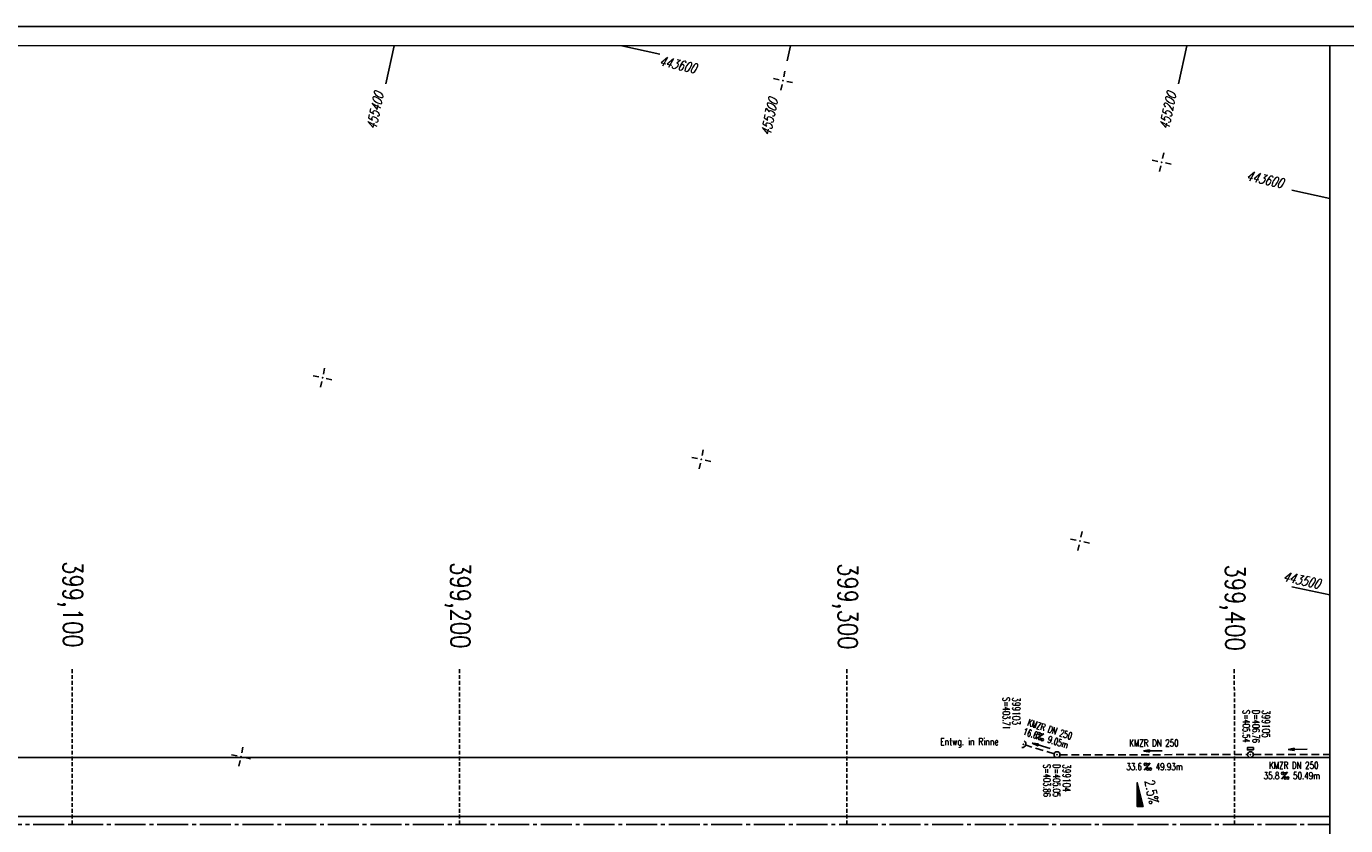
# Model space of a CAD drawing. Extents: x 0 to 1135, y 0 to 420.
# Tile 6 of 31: x 614 to 954, y 214 to 420. Entities that reach past the tile are written whole.
import ezdxf
from ezdxf.enums import TextEntityAlignment as Align

# ---------------------------------------------------------------- set-up
doc = ezdxf.new("R2010")
doc.units = 0
doc.header["$LTSCALE"] = 2
doc.header["$MEASUREMENT"] = 0
for name, pattern in [('ACHSE', [5.5, 4, -0.5, 0.5, -0.5]), ('AUSGEZOGEN', [0]), ('GESTRICH-X2', [1.5, 1, -0.5]), ('GESTRICHELT', [0.75, 0.5, -0.25])]:
    doc.linetypes.add(name, pattern=pattern)
doc.layers.get('0').update_dxf_attribs({"linetype": 'AUSGEZOGEN'})
for name, color, linetype in [('ACHSETOP', 250, 'ACHSE'), ('FBR', 8, 'CONTINUOUS'), ('GEF', 1, 'AUSGEZOGEN'), ('HEKTOM', 250, 'GESTRICHELT'), ('KANAL', 7, 'GESTRICH-X2'), ('NETZ', 250, 'CONTINUOUS'), ('PFEIL', 7, 'CONTINUOUS'), ('RAHMEN', 250, 'AUSGEZOGEN'), ('SCHACHTNR', 6, 'CONTINUOUS'), ('SCHRIFT', 7, 'CONTINUOUS'), ('SCHSYMBOL', 7, 'CONTINUOUS'), ('TEXTO', 4, 'CONTINUOUS'), ('TEXTU', 4, 'CONTINUOUS')]:
    doc.layers.add(name, color=color, linetype=linetype)
doc.styles.add('ROMANS', font='romans.shx', dxfattribs={"width": 0.8})

# ---------------------------------------------------------------- blocks, each defined once
blk = doc.blocks.new('IKR')
at = {"color": 0}
for p, q in [((-2.5, 0), (-1, 0)), ((0, 1), (0, 2.5)), ((1, 0), (2.5, 0)), ((0, -2.5), (0, -1))]:
    blk.add_line(p, q, dxfattribs=at)
blk.add_circle((0, 0), 0.05, dxfattribs=at)
blk.add_point((0, 0), dxfattribs=at)
blk = doc.blocks.new('40')
at = {"color": 0}
blk.add_arc((0.02, 0.31), 0.91, 192.5363, 347.4637, dxfattribs=at)
blk.add_point((0, 0), dxfattribs=at)
blk = doc.blocks.new('PROM')
blk.add_line((1.57, 1.82), (0.02, 0.02))
for centre, radius in [((0.32, 1.51), 0.317), ((0.94, 0.29), 0.283), ((1.64, 0.29), 0.283)]:
    blk.add_circle(centre, radius)
blk.add_arc((0.99, 2.68), 1.03, 239.1414, 303.3549)
blk = doc.blocks.new('PFEIL2')
at = {"color": 0}
for p, q in [((0.88, 0), (-2.4, -0.01)), ((0.88, -0.27), (0.88, 0.28)), ((0.88, 0.28), (2.43, 0.01)), ((0.91, 0.27), (0.88, 0.26)), ((0.97, 0.26), (0.88, 0.25)), ((1.02, 0.25), (0.88, 0.23)), ((1.07, 0.24), (0.88, 0.21)), ((1.13, 0.23), (0.88, 0.19)), ((1.18, 0.22), (0.88, 0.17)), ((1.24, 0.21), (0.88, 0.15)), ((1.29, 0.21), (0.88, 0.14)), ((1.34, 0.2), (0.88, 0.12)), ((1.4, 0.19), (0.88, 0.1)), ((1.45, 0.18), (0.88, 0.08)), ((1.51, 0.17), (0.88, 0.06)), ((1.56, 0.16), (0.88, 0.04)), ((1.61, 0.15), (0.88, 0.02)), ((1.67, 0.14), (0.88, 0.01)), ((1.72, 0.13), (0.88, -0.01)), ((1.78, 0.12), (0.88, -0.03)), ((1.83, 0.11), (0.88, -0.05)), ((1.88, 0.1), (0.88, -0.07)), ((1.94, 0.09), (0.88, -0.09)), ((2.05, 0.08), (0.88, -0.12)), ((1.99, 0.08), (0.88, -0.11)), ((2.1, 0.07), (0.88, -0.14)), ((2.15, 0.06), (0.88, -0.16)), ((2.21, 0.05), (0.88, -0.18)), ((2.26, 0.04), (0.88, -0.2)), ((2.32, 0.03), (0.88, -0.22)), ((2.37, 0.02), (0.88, -0.23)), ((2.42, 0.01), (0.88, -0.25)), ((2.43, 0.01), (0.88, -0.27))]:
    blk.add_line(p, q, dxfattribs=at)
blk = doc.blocks.new('GST')
at = {"color": 0}
blk.add_circle((0, 0), 0.75, dxfattribs=at)
blk.add_point((0, 0), dxfattribs=at)
blk = doc.blocks.new('10')
blk.add_blockref('GST', (0, 0))
blk = doc.blocks.new('13')
blk.add_lwpolyline([(0.76, 1.22), (-0.75, 1.22), (-0.75, 1.8), (0.76, 1.8)], close=True)
at = {"rotation": 180}
blk.add_blockref('GST', (0, 0), dxfattribs=at)
blk = doc.blocks.new('*X16')
at = {"color": 0}
for p, q in [((725.83, 193.84), (727.44, 195.45)), ((725.83, 193.85), (727.43, 195.45)), ((725.83, 193.86), (727.42, 195.45)), ((725.83, 193.87), (727.41, 195.45)), ((725.83, 193.88), (727.4, 195.45)), ((725.83, 193.89), (727.39, 195.45)), ((725.83, 193.9), (727.38, 195.45)), ((725.83, 193.91), (727.37, 195.45)), ((725.83, 193.91), (727.37, 195.45)), ((725.83, 193.92), (727.36, 195.45)), ((725.83, 193.93), (727.35, 195.45)), ((725.83, 193.94), (727.34, 195.45)), ((725.83, 193.95), (727.33, 195.45)), ((725.83, 193.96), (727.32, 195.45)), ((725.83, 193.97), (727.31, 195.45)), ((725.83, 193.98), (727.3, 195.45)), ((725.83, 193.99), (727.29, 195.45)), ((725.83, 193.99), (727.29, 195.45)), ((725.83, 194), (727.28, 195.45)), ((725.83, 194.01), (727.27, 195.45)), ((725.83, 194.02), (727.26, 195.45)), ((725.83, 194.03), (727.25, 195.45)), ((725.83, 194.04), (727.24, 195.45)), ((725.83, 194.05), (727.23, 195.45)), ((725.83, 194.06), (727.22, 195.45)), ((725.83, 194.06), (727.21, 195.45)), ((725.83, 194.07), (727.21, 195.45)), ((725.83, 194.08), (727.2, 195.45)), ((725.83, 194.09), (727.19, 195.45)), ((725.83, 194.1), (727.18, 195.45)), ((725.83, 194.11), (727.17, 195.45)), ((725.83, 194.12), (727.16, 195.45)), ((725.83, 194.13), (727.15, 195.45)), ((725.83, 194.14), (727.14, 195.45)), ((725.83, 194.14), (727.14, 195.45)), ((725.83, 194.15), (727.13, 195.45)), ((725.83, 194.16), (727.12, 195.45)), ((725.83, 194.17), (727.11, 195.45)), ((725.83, 194.18), (727.1, 195.45)), ((725.83, 194.19), (727.09, 195.45)), ((725.83, 194.2), (727.08, 195.45)), ((725.83, 194.21), (727.07, 195.45)), ((725.83, 194.21), (727.06, 195.45)), ((725.83, 194.22), (727.06, 195.45)), ((725.83, 194.23), (727.05, 195.45)), ((725.83, 194.24), (727.04, 195.45)), ((725.83, 194.25), (727.03, 195.45)), ((725.83, 194.26), (727.02, 195.45)), ((725.83, 194.27), (727.01, 195.45)), ((725.83, 194.28), (727, 195.45)), ((725.83, 194.29), (726.99, 195.45)), ((725.83, 194.29), (726.99, 195.45)), ((725.83, 194.3), (726.98, 195.45)), ((725.83, 194.31), (726.97, 195.45)), ((725.83, 194.32), (726.96, 195.45)), ((725.83, 194.33), (726.95, 195.45)), ((725.83, 194.34), (726.94, 195.45)), ((725.83, 194.35), (726.93, 195.45)), ((725.83, 194.36), (726.92, 195.45)), ((725.83, 194.37), (726.91, 195.45)), ((725.83, 194.37), (726.91, 195.45)), ((725.83, 194.38), (726.9, 195.45)), ((725.83, 194.39), (726.89, 195.45)), ((725.83, 194.4), (726.88, 195.45)), ((725.83, 194.41), (726.87, 195.45)), ((725.83, 194.42), (726.86, 195.45)), ((725.83, 194.43), (726.85, 195.45)), ((725.83, 194.44), (726.84, 195.45)), ((725.83, 194.44), (726.83, 195.45)), ((725.83, 194.45), (726.83, 195.45)), ((725.83, 194.46), (726.82, 195.45)), ((725.83, 194.47), (726.81, 195.45)), ((725.83, 194.48), (726.8, 195.45)), ((725.83, 194.49), (726.79, 195.45)), ((725.83, 194.5), (726.78, 195.45)), ((725.83, 194.51), (726.77, 195.45)), ((725.83, 194.52), (726.76, 195.45)), ((725.83, 194.52), (726.76, 195.45)), ((725.83, 194.53), (726.75, 195.45)), ((725.83, 194.54), (726.74, 195.45)), ((725.83, 194.55), (726.73, 195.45)), ((725.83, 194.56), (726.72, 195.45)), ((725.83, 194.57), (726.71, 195.45)), ((725.83, 194.58), (726.7, 195.45)), ((725.83, 194.59), (726.69, 195.45)), ((725.83, 194.59), (726.68, 195.45)), ((725.83, 194.6), (726.68, 195.45)), ((725.83, 194.61), (726.67, 195.45)), ((725.83, 194.62), (726.66, 195.45)), ((725.83, 194.63), (726.65, 195.45)), ((725.83, 194.64), (726.64, 195.45)), ((725.83, 194.65), (726.63, 195.45)), ((725.83, 194.66), (726.62, 195.45)), ((725.83, 194.67), (726.61, 195.45)), ((725.83, 194.67), (726.61, 195.45)), ((725.83, 194.68), (726.6, 195.45)), ((725.83, 194.69), (726.59, 195.45)), ((725.83, 194.7), (726.58, 195.45)), ((725.83, 194.71), (726.57, 195.45)), ((725.83, 194.72), (726.56, 195.45)), ((725.83, 194.73), (726.55, 195.45)), ((725.83, 194.74), (726.54, 195.45)), ((725.83, 194.75), (726.53, 195.45)), ((725.83, 194.75), (726.53, 195.45)), ((725.83, 194.76), (726.52, 195.45)), ((725.83, 194.77), (726.51, 195.45)), ((725.83, 194.78), (726.5, 195.45)), ((725.83, 194.79), (726.49, 195.45)), ((725.83, 194.8), (726.48, 195.45)), ((725.83, 194.81), (726.47, 195.45)), ((725.83, 194.82), (726.46, 195.45)), ((725.83, 194.82), (726.45, 195.45)), ((725.83, 194.83), (726.45, 195.45)), ((725.83, 194.84), (726.44, 195.45)), ((725.83, 194.85), (726.43, 195.45)), ((725.83, 194.86), (726.42, 195.45)), ((725.83, 194.87), (726.41, 195.45)), ((725.83, 194.88), (726.4, 195.45)), ((725.83, 194.89), (726.39, 195.45)), ((725.83, 194.9), (726.38, 195.45)), ((725.83, 194.9), (726.38, 195.45)), ((725.83, 194.91), (726.37, 195.45)), ((725.83, 194.92), (726.36, 195.45)), ((725.83, 194.93), (726.35, 195.45)), ((725.83, 194.94), (726.34, 195.45)), ((725.83, 194.95), (726.33, 195.45)), ((725.83, 194.96), (726.32, 195.45)), ((725.83, 194.97), (726.31, 195.45)), ((725.83, 194.98), (726.3, 195.45)), ((725.83, 194.98), (726.3, 195.45)), ((725.83, 194.99), (726.29, 195.45)), ((725.83, 195), (726.28, 195.45)), ((725.83, 195.01), (726.27, 195.45)), ((725.83, 195.02), (726.26, 195.45)), ((725.83, 195.03), (726.25, 195.45)), ((725.83, 195.04), (726.24, 195.45)), ((725.83, 195.05), (726.23, 195.45)), ((725.83, 195.05), (726.22, 195.45)), ((725.83, 195.06), (726.22, 195.45)), ((725.83, 195.07), (726.21, 195.45)), ((725.83, 195.08), (726.2, 195.45)), ((725.83, 195.09), (726.19, 195.45)), ((725.83, 195.1), (726.18, 195.45)), ((725.83, 195.11), (726.17, 195.45)), ((725.83, 195.12), (726.16, 195.45)), ((725.83, 195.13), (726.15, 195.45)), ((725.83, 195.13), (726.15, 195.45)), ((725.83, 195.14), (726.14, 195.45)), ((725.83, 195.15), (726.13, 195.45)), ((725.83, 195.16), (726.12, 195.45)), ((725.83, 195.17), (726.11, 195.45)), ((725.83, 195.18), (726.1, 195.45)), ((725.83, 195.19), (726.09, 195.45)), ((725.83, 195.2), (726.08, 195.45)), ((725.83, 195.2), (726.07, 195.45)), ((725.83, 195.21), (726.07, 195.45)), ((725.83, 195.22), (726.06, 195.45)), ((725.83, 195.23), (726.05, 195.45)), ((725.83, 195.24), (726.04, 195.45)), ((725.83, 195.25), (726.03, 195.45)), ((725.83, 195.26), (726.02, 195.45)), ((725.83, 195.27), (726.01, 195.45)), ((725.83, 195.28), (726, 195.45)), ((725.83, 195.28), (726, 195.45)), ((725.83, 195.29), (725.99, 195.45)), ((725.83, 195.3), (725.98, 195.45)), ((725.83, 195.31), (725.97, 195.45)), ((725.83, 195.32), (725.96, 195.45)), ((725.83, 195.33), (725.95, 195.45)), ((725.83, 195.34), (725.94, 195.45)), ((725.83, 195.35), (725.93, 195.45)), ((725.83, 195.36), (725.92, 195.45)), ((725.83, 195.36), (725.92, 195.45)), ((725.83, 195.37), (725.91, 195.45)), ((725.83, 195.38), (725.9, 195.45)), ((725.83, 195.39), (725.89, 195.45)), ((725.83, 195.4), (725.88, 195.45)), ((725.83, 195.41), (725.87, 195.45)), ((725.83, 195.42), (725.86, 195.45)), ((725.83, 195.43), (725.85, 195.45)), ((725.83, 195.43), (725.84, 195.45)), ((725.83, 195.44), (725.84, 195.45)), ((725.83, 193.83), (727.43, 195.43)), ((725.83, 193.82), (727.43, 195.42)), ((725.83, 193.81), (727.43, 195.41)), ((725.83, 193.8), (727.42, 195.4)), ((725.83, 193.79), (727.42, 195.38)), ((725.83, 193.78), (727.42, 195.37)), ((725.83, 193.77), (727.41, 195.36)), ((725.83, 193.76), (727.41, 195.35)), ((725.83, 193.76), (727.41, 195.34)), ((725.83, 193.75), (727.4, 195.32)), ((725.83, 193.74), (727.4, 195.31)), ((725.83, 193.73), (727.4, 195.3)), ((725.83, 193.72), (727.4, 195.29)), ((725.83, 193.71), (727.39, 195.28)), ((725.83, 193.7), (727.39, 195.26)), ((725.83, 193.69), (727.39, 195.25)), ((725.83, 193.68), (727.38, 195.24)), ((725.83, 193.68), (727.38, 195.23)), ((725.83, 193.67), (727.38, 195.22)), ((725.83, 193.66), (727.37, 195.2)), ((725.83, 193.65), (727.37, 195.19)), ((725.83, 193.64), (727.37, 195.18)), ((725.83, 193.63), (727.36, 195.17)), ((725.83, 193.62), (727.36, 195.16)), ((725.83, 193.61), (727.36, 195.14)), ((725.83, 193.61), (727.35, 195.13)), ((725.83, 193.6), (727.35, 195.12)), ((725.83, 193.59), (727.35, 195.11)), ((725.83, 193.58), (727.34, 195.1)), ((725.83, 193.57), (727.34, 195.08)), ((725.83, 193.56), (727.34, 195.07)), ((725.83, 193.55), (727.34, 195.06)), ((725.83, 193.54), (727.33, 195.05)), ((725.83, 193.53), (727.33, 195.04)), ((725.83, 193.53), (727.33, 195.02)), ((725.83, 193.52), (727.32, 195.01)), ((725.83, 193.51), (727.32, 195)), ((725.83, 193.5), (727.32, 194.99)), ((725.83, 193.49), (727.31, 194.98)), ((725.83, 193.48), (727.31, 194.96)), ((725.83, 193.47), (727.31, 194.95)), ((725.83, 193.46), (727.3, 194.94)), ((725.83, 193.45), (727.3, 194.93)), ((725.83, 193.45), (727.3, 194.92)), ((725.83, 193.44), (727.29, 194.91)), ((725.83, 193.43), (727.29, 194.89)), ((725.83, 193.42), (727.29, 194.88)), ((725.83, 193.41), (727.29, 194.87)), ((725.83, 193.4), (727.28, 194.86)), ((725.83, 193.39), (727.28, 194.85)), ((725.83, 193.38), (727.28, 194.83)), ((725.83, 193.38), (727.27, 194.82)), ((725.83, 193.37), (727.27, 194.81)), ((725.83, 193.36), (727.27, 194.8)), ((725.83, 193.35), (727.26, 194.79)), ((725.83, 193.34), (727.26, 194.77)), ((725.83, 193.33), (727.26, 194.76)), ((725.83, 193.32), (727.25, 194.75)), ((725.83, 193.31), (727.25, 194.74)), ((725.83, 193.3), (727.25, 194.73)), ((725.83, 193.3), (727.24, 194.71)), ((725.83, 193.29), (727.24, 194.7)), ((725.83, 193.28), (727.24, 194.69)), ((725.83, 193.27), (727.23, 194.68)), ((725.83, 193.26), (727.23, 194.67)), ((725.83, 193.25), (727.23, 194.65)), ((725.83, 193.24), (727.23, 194.64)), ((725.83, 193.23), (727.22, 194.63)), ((725.83, 193.22), (727.22, 194.62)), ((725.83, 193.22), (727.22, 194.61)), ((725.83, 193.21), (727.21, 194.59)), ((725.83, 193.2), (727.21, 194.58)), ((725.83, 193.19), (727.21, 194.57)), ((725.83, 193.18), (727.2, 194.56)), ((725.83, 193.17), (727.2, 194.55)), ((725.83, 193.16), (727.2, 194.53)), ((725.83, 193.15), (727.19, 194.52)), ((725.83, 193.15), (727.19, 194.51)), ((725.83, 193.14), (727.19, 194.5)), ((725.83, 193.13), (727.18, 194.49)), ((725.83, 193.12), (727.18, 194.47)), ((725.83, 193.11), (727.18, 194.46)), ((725.83, 193.1), (727.17, 194.45)), ((725.83, 193.09), (727.17, 194.44)), ((725.83, 193.08), (727.17, 194.43)), ((725.83, 193.07), (727.17, 194.41)), ((725.83, 193.07), (727.16, 194.4)), ((725.83, 193.06), (727.16, 194.39)), ((725.83, 193.05), (727.16, 194.38)), ((725.83, 193.04), (727.15, 194.37)), ((725.83, 193.03), (727.15, 194.35)), ((725.83, 193.02), (727.15, 194.34)), ((725.83, 193.01), (727.14, 194.33)), ((725.83, 193), (727.14, 194.32)), ((725.83, 193), (727.14, 194.31)), ((725.83, 192.99), (727.13, 194.29)), ((725.83, 192.98), (727.13, 194.28)), ((725.83, 192.97), (727.13, 194.27)), ((725.83, 192.96), (727.12, 194.26)), ((725.83, 192.95), (727.12, 194.25)), ((725.83, 192.94), (727.12, 194.23)), ((725.83, 192.93), (727.11, 194.22)), ((725.83, 192.92), (727.11, 194.21)), ((725.83, 192.92), (727.11, 194.2)), ((725.83, 192.91), (727.11, 194.19)), ((725.83, 192.9), (727.1, 194.17)), ((725.83, 192.89), (727.1, 194.16)), ((725.83, 192.88), (727.1, 194.15)), ((725.83, 192.87), (727.09, 194.14)), ((725.83, 192.86), (727.09, 194.13)), ((725.83, 192.85), (727.09, 194.11)), ((725.83, 192.84), (727.08, 194.1)), ((725.83, 192.84), (727.08, 194.09)), ((725.83, 192.83), (727.08, 194.08)), ((725.83, 192.82), (727.07, 194.07)), ((725.83, 192.81), (727.07, 194.05)), ((725.83, 192.8), (727.07, 194.04)), ((725.83, 192.79), (727.06, 194.03)), ((725.83, 192.78), (727.06, 194.02)), ((725.83, 192.77), (727.06, 194.01)), ((725.83, 192.77), (727.05, 193.99)), ((725.83, 192.76), (727.05, 193.98)), ((725.83, 192.75), (727.05, 193.97)), ((725.83, 192.74), (727.05, 193.96)), ((725.83, 192.73), (727.04, 193.95)), ((725.83, 192.72), (727.04, 193.93)), ((725.83, 192.71), (727.04, 193.92)), ((725.83, 192.7), (727.03, 193.91)), ((725.83, 192.69), (727.03, 193.9)), ((725.83, 192.69), (727.03, 193.89)), ((725.83, 192.68), (727.02, 193.87)), ((725.83, 192.67), (727.02, 193.86)), ((725.83, 192.66), (727.02, 193.85)), ((725.83, 192.65), (727.01, 193.84)), ((725.83, 192.64), (727.01, 193.83)), ((725.83, 192.63), (727.01, 193.81)), ((725.83, 192.62), (727, 193.8)), ((725.83, 192.62), (727, 193.79)), ((725.83, 192.61), (727, 193.78)), ((725.83, 192.6), (726.99, 193.77)), ((725.83, 192.59), (726.99, 193.75)), ((725.83, 192.58), (726.99, 193.74)), ((725.83, 192.57), (726.99, 193.73)), ((725.83, 192.56), (726.98, 193.72)), ((725.83, 192.55), (726.98, 193.71)), ((725.83, 192.54), (726.98, 193.69)), ((725.83, 192.54), (726.97, 193.68)), ((725.83, 192.53), (726.97, 193.67)), ((725.83, 192.52), (726.97, 193.66)), ((725.83, 192.51), (726.96, 193.65)), ((725.83, 192.5), (726.96, 193.63)), ((725.83, 192.49), (726.96, 193.62)), ((725.83, 192.48), (726.95, 193.61)), ((725.83, 192.47), (726.95, 193.6)), ((725.83, 192.46), (726.95, 193.59)), ((725.83, 192.46), (726.94, 193.57)), ((725.83, 192.45), (726.94, 193.56)), ((725.83, 192.44), (726.94, 193.55)), ((725.83, 192.43), (726.94, 193.54)), ((725.83, 192.42), (726.93, 193.53)), ((725.83, 192.41), (726.93, 193.51)), ((725.83, 192.4), (726.93, 193.5)), ((725.83, 192.39), (726.92, 193.49)), ((725.83, 192.39), (726.92, 193.48)), ((725.83, 192.38), (726.92, 193.47)), ((725.83, 192.37), (726.91, 193.45)), ((725.83, 192.36), (726.91, 193.44)), ((725.83, 192.35), (726.91, 193.43)), ((725.83, 192.34), (726.9, 193.42)), ((725.83, 192.33), (726.9, 193.41)), ((725.83, 192.32), (726.9, 193.39)), ((725.83, 192.31), (726.89, 193.38)), ((725.83, 192.31), (726.89, 193.37)), ((725.83, 192.3), (726.89, 193.36)), ((725.83, 192.29), (726.88, 193.35)), ((725.83, 192.28), (726.88, 193.33)), ((725.83, 192.27), (726.88, 193.32)), ((725.83, 192.26), (726.88, 193.31)), ((725.83, 192.25), (726.87, 193.3)), ((725.83, 192.24), (726.87, 193.29)), ((725.83, 192.24), (726.87, 193.27)), ((725.83, 192.23), (726.86, 193.26)), ((725.83, 192.22), (726.86, 193.25)), ((725.83, 192.21), (726.86, 193.24)), ((725.83, 192.2), (726.85, 193.23)), ((725.83, 192.19), (726.85, 193.21)), ((725.83, 192.18), (726.85, 193.2)), ((725.83, 192.17), (726.84, 193.19)), ((725.83, 192.16), (726.84, 193.18)), ((725.83, 192.16), (726.84, 193.17)), ((725.83, 192.15), (726.83, 193.15)), ((725.83, 192.14), (726.83, 193.14)), ((725.83, 192.13), (726.83, 193.13)), ((725.83, 192.12), (726.82, 193.12)), ((725.83, 192.11), (726.82, 193.11)), ((725.83, 192.1), (726.82, 193.09)), ((725.83, 192.09), (726.82, 193.08)), ((725.83, 192.08), (726.81, 193.07)), ((725.83, 192.08), (726.81, 193.06)), ((725.83, 192.07), (726.81, 193.05)), ((725.83, 192.06), (726.8, 193.03)), ((725.83, 192.05), (726.8, 193.02)), ((725.83, 192.04), (726.8, 193.01)), ((725.83, 192.03), (726.79, 193)), ((725.83, 192.02), (726.79, 192.99)), ((725.83, 192.01), (726.79, 192.97)), ((725.83, 192.01), (726.78, 192.96)), ((725.83, 192), (726.78, 192.95)), ((725.83, 191.99), (726.78, 192.94)), ((725.83, 191.98), (726.77, 192.93)), ((725.83, 191.97), (726.77, 192.91)), ((725.83, 191.96), (726.77, 192.9)), ((725.83, 191.95), (726.76, 192.89)), ((725.83, 191.94), (726.76, 192.88)), ((725.83, 191.93), (726.76, 192.87)), ((725.83, 191.93), (726.76, 192.85)), ((725.83, 191.92), (726.75, 192.84)), ((725.83, 191.91), (726.75, 192.83)), ((725.83, 191.9), (726.75, 192.82)), ((725.83, 191.89), (726.74, 192.81)), ((725.83, 191.88), (726.74, 192.79)), ((725.83, 191.87), (726.74, 192.78)), ((725.83, 191.86), (726.73, 192.77)), ((725.83, 191.85), (726.73, 192.76)), ((725.83, 191.85), (726.73, 192.75)), ((725.83, 191.84), (726.72, 192.73)), ((725.83, 191.83), (726.72, 192.72)), ((725.83, 191.82), (726.72, 192.71)), ((725.83, 191.81), (726.71, 192.7)), ((725.83, 191.8), (726.71, 192.69)), ((725.83, 191.79), (726.71, 192.67)), ((725.83, 191.78), (726.7, 192.66)), ((725.83, 191.78), (726.7, 192.65)), ((725.83, 191.77), (726.7, 192.64)), ((725.83, 191.76), (726.7, 192.63)), ((725.83, 191.75), (726.69, 192.61)), ((725.83, 191.74), (726.69, 192.6)), ((725.83, 191.73), (726.69, 192.59)), ((725.83, 191.72), (726.68, 192.58)), ((725.83, 191.71), (726.68, 192.57)), ((725.83, 191.7), (726.68, 192.55)), ((725.83, 191.7), (726.67, 192.54)), ((725.83, 191.69), (726.67, 192.53)), ((725.83, 191.68), (726.67, 192.52)), ((725.83, 191.67), (726.66, 192.51)), ((725.83, 191.66), (726.66, 192.49)), ((725.83, 191.65), (726.66, 192.48)), ((725.83, 191.64), (726.65, 192.47)), ((725.83, 191.63), (726.65, 192.46)), ((725.83, 191.63), (726.65, 192.45)), ((725.83, 191.62), (726.64, 192.43)), ((725.83, 191.61), (726.64, 192.42)), ((725.83, 191.6), (726.64, 192.41)), ((725.83, 191.59), (726.64, 192.4)), ((725.83, 191.58), (726.63, 192.39)), ((725.83, 191.57), (726.63, 192.37)), ((725.83, 191.56), (726.63, 192.36)), ((725.83, 191.55), (726.62, 192.35)), ((725.83, 191.55), (726.62, 192.34)), ((725.83, 191.54), (726.62, 192.33)), ((725.83, 191.53), (726.61, 192.31)), ((725.83, 191.52), (726.61, 192.3)), ((725.83, 191.51), (726.61, 192.29)), ((725.83, 191.5), (726.6, 192.28)), ((725.83, 191.49), (726.6, 192.27)), ((725.83, 191.48), (726.6, 192.25)), ((725.83, 191.47), (726.59, 192.24)), ((725.83, 191.47), (726.59, 192.23)), ((725.83, 191.46), (726.59, 192.22)), ((725.83, 191.45), (726.59, 192.21)), ((725.83, 191.44), (726.58, 192.19)), ((725.83, 191.43), (726.58, 192.18)), ((725.83, 191.42), (726.58, 192.17)), ((725.83, 191.41), (726.57, 192.16)), ((725.83, 191.4), (726.57, 192.15)), ((725.83, 191.4), (726.57, 192.13)), ((725.83, 191.39), (726.56, 192.12)), ((725.83, 191.38), (726.56, 192.11)), ((725.83, 191.37), (726.56, 192.1)), ((725.83, 191.36), (726.55, 192.09)), ((725.83, 191.35), (726.55, 192.07)), ((725.83, 191.34), (726.55, 192.06)), ((725.83, 191.33), (726.54, 192.05)), ((725.83, 191.32), (726.54, 192.04)), ((725.83, 191.32), (726.54, 192.03)), ((725.83, 191.31), (726.53, 192.01)), ((725.83, 191.3), (726.53, 192)), ((725.83, 191.29), (726.53, 191.99)), ((725.83, 191.28), (726.53, 191.98)), ((725.83, 191.27), (726.52, 191.97)), ((725.83, 191.26), (726.52, 191.95)), ((725.83, 191.25), (726.52, 191.94)), ((725.83, 191.25), (726.51, 191.93)), ((725.83, 191.24), (726.51, 191.92)), ((725.83, 191.23), (726.51, 191.91)), ((725.83, 191.22), (726.5, 191.89)), ((725.83, 191.21), (726.5, 191.88)), ((725.83, 191.2), (726.5, 191.87)), ((725.83, 191.19), (726.49, 191.86)), ((725.83, 191.18), (726.49, 191.85)), ((725.83, 191.17), (726.49, 191.84)), ((725.83, 191.17), (726.48, 191.82)), ((725.83, 191.16), (726.48, 191.81)), ((725.83, 191.15), (726.48, 191.8)), ((725.83, 191.14), (726.47, 191.79)), ((725.83, 191.13), (726.47, 191.78)), ((725.83, 191.12), (726.47, 191.76)), ((725.83, 191.11), (726.47, 191.75)), ((725.83, 191.1), (726.46, 191.74)), ((725.83, 191.09), (726.46, 191.73)), ((725.83, 191.09), (726.46, 191.72)), ((725.83, 191.08), (726.45, 191.7)), ((725.83, 191.07), (726.45, 191.69)), ((725.83, 191.06), (726.45, 191.68)), ((725.83, 191.05), (726.44, 191.67)), ((725.83, 191.04), (726.44, 191.66)), ((725.83, 191.03), (726.44, 191.64)), ((725.83, 191.02), (726.43, 191.63)), ((725.83, 191.02), (726.43, 191.62)), ((725.83, 191.01), (726.43, 191.61)), ((725.83, 191), (726.42, 191.6)), ((725.83, 190.99), (726.42, 191.58)), ((725.83, 190.98), (726.42, 191.57)), ((725.83, 190.97), (726.41, 191.56)), ((725.83, 190.96), (726.41, 191.55)), ((725.83, 190.95), (726.41, 191.54)), ((725.83, 190.94), (726.41, 191.52)), ((725.83, 190.94), (726.4, 191.51)), ((725.83, 190.93), (726.4, 191.5)), ((725.83, 190.92), (726.4, 191.49)), ((725.83, 190.91), (726.39, 191.48)), ((725.83, 190.9), (726.39, 191.46)), ((725.83, 190.89), (726.39, 191.45)), ((725.83, 190.88), (726.38, 191.44)), ((725.83, 190.87), (726.38, 191.43)), ((725.83, 190.87), (726.38, 191.42)), ((725.83, 190.86), (726.37, 191.4)), ((725.83, 190.85), (726.37, 191.39)), ((725.83, 190.84), (726.37, 191.38)), ((725.83, 190.83), (726.36, 191.37)), ((725.83, 190.82), (726.36, 191.36)), ((725.83, 190.81), (726.36, 191.34)), ((725.83, 190.8), (726.35, 191.33)), ((725.83, 190.79), (726.35, 191.32)), ((725.83, 190.79), (726.35, 191.31)), ((725.83, 190.78), (726.35, 191.3)), ((725.83, 190.77), (726.34, 191.28)), ((725.83, 190.76), (726.34, 191.27)), ((725.83, 190.75), (726.34, 191.26)), ((725.83, 190.74), (726.33, 191.25)), ((725.83, 190.73), (726.33, 191.24)), ((725.83, 190.72), (726.33, 191.22)), ((725.83, 190.71), (726.32, 191.21)), ((725.83, 190.71), (726.32, 191.2)), ((725.83, 190.7), (726.32, 191.19)), ((725.83, 190.69), (726.31, 191.18)), ((725.83, 190.68), (726.31, 191.16)), ((725.83, 190.67), (726.31, 191.15)), ((725.83, 190.66), (726.3, 191.14)), ((725.83, 190.65), (726.3, 191.13)), ((725.83, 190.64), (726.3, 191.12)), ((725.83, 190.64), (726.29, 191.1)), ((725.83, 190.63), (726.29, 191.09)), ((725.83, 190.62), (726.29, 191.08)), ((725.83, 190.61), (726.29, 191.07)), ((725.83, 190.6), (726.28, 191.06)), ((725.83, 190.59), (726.28, 191.04)), ((725.83, 190.58), (726.28, 191.03)), ((725.83, 190.57), (726.27, 191.02)), ((725.83, 190.56), (726.27, 191.01)), ((725.83, 190.56), (726.27, 191)), ((725.83, 190.55), (726.26, 190.98)), ((725.83, 190.54), (726.26, 190.97)), ((725.83, 190.53), (726.26, 190.96)), ((725.83, 190.52), (726.25, 190.95)), ((725.83, 190.51), (726.25, 190.94)), ((725.83, 190.5), (726.25, 190.92)), ((725.83, 190.49), (726.24, 190.91)), ((725.83, 190.48), (726.24, 190.9)), ((725.83, 190.48), (726.24, 190.89)), ((725.83, 190.47), (726.24, 190.88)), ((725.83, 190.46), (726.23, 190.86)), ((725.83, 190.45), (726.23, 190.85)), ((725.83, 190.44), (726.23, 190.84)), ((725.83, 190.43), (726.22, 190.83)), ((725.83, 190.42), (726.22, 190.82)), ((725.83, 190.41), (726.22, 190.8)), ((725.83, 190.41), (726.21, 190.79)), ((725.83, 190.4), (726.21, 190.78)), ((725.83, 190.39), (726.21, 190.77)), ((725.83, 190.38), (726.2, 190.76)), ((725.83, 190.37), (726.2, 190.74)), ((725.83, 190.36), (726.2, 190.73)), ((725.83, 190.35), (726.19, 190.72)), ((725.83, 190.34), (726.19, 190.71)), ((725.83, 190.33), (726.19, 190.7)), ((725.83, 190.33), (726.18, 190.68)), ((725.83, 190.32), (726.18, 190.67)), ((725.83, 190.31), (726.18, 190.66)), ((725.83, 190.3), (726.18, 190.65)), ((725.83, 190.29), (726.17, 190.64)), ((725.83, 190.28), (726.17, 190.62)), ((725.83, 190.27), (726.17, 190.61)), ((725.83, 190.26), (726.16, 190.6)), ((725.83, 190.26), (726.16, 190.59)), ((725.83, 190.25), (726.16, 190.58)), ((725.83, 190.24), (726.15, 190.56)), ((725.83, 190.23), (726.15, 190.55)), ((725.83, 190.22), (726.15, 190.54)), ((725.83, 190.21), (726.14, 190.53)), ((725.83, 190.2), (726.14, 190.52)), ((725.83, 190.19), (726.14, 190.5)), ((725.83, 190.18), (726.13, 190.49)), ((725.83, 190.18), (726.13, 190.48)), ((725.83, 190.17), (726.13, 190.47)), ((725.83, 190.16), (726.12, 190.46)), ((725.83, 190.15), (726.12, 190.44)), ((725.83, 190.14), (726.12, 190.43)), ((725.83, 190.13), (726.12, 190.42)), ((725.83, 190.12), (726.11, 190.41)), ((725.83, 190.11), (726.11, 190.4)), ((725.83, 190.1), (726.11, 190.38)), ((725.83, 190.1), (726.1, 190.37)), ((725.83, 190.09), (726.1, 190.36)), ((725.83, 190.08), (726.1, 190.35)), ((725.83, 190.07), (726.09, 190.34)), ((725.83, 190.06), (726.09, 190.32)), ((725.83, 190.05), (726.09, 190.31)), ((725.83, 190.04), (726.08, 190.3)), ((725.83, 190.03), (726.08, 190.29)), ((725.83, 190.03), (726.08, 190.28)), ((725.83, 190.02), (726.07, 190.26)), ((725.83, 190.01), (726.07, 190.25)), ((725.83, 190), (726.07, 190.24)), ((725.83, 189.99), (726.06, 190.23)), ((725.83, 189.98), (726.06, 190.22)), ((725.83, 189.97), (726.06, 190.2)), ((725.83, 189.96), (726.06, 190.19)), ((725.83, 189.95), (726.05, 190.18)), ((725.83, 189.95), (726.05, 190.17)), ((725.83, 189.94), (726.05, 190.16)), ((725.83, 189.93), (726.04, 190.14)), ((725.83, 189.92), (726.04, 190.13)), ((725.83, 189.91), (726.04, 190.12)), ((725.83, 189.9), (726.03, 190.11)), ((725.83, 189.89), (726.03, 190.1)), ((725.83, 189.88), (726.03, 190.08)), ((725.83, 189.88), (726.02, 190.07)), ((725.83, 189.87), (726.02, 190.06)), ((725.83, 189.86), (726.02, 190.05)), ((725.83, 189.85), (726.01, 190.04)), ((725.83, 189.84), (726.01, 190.02)), ((725.83, 189.83), (726.01, 190.01)), ((725.83, 189.82), (726, 190)), ((725.83, 189.81), (726, 189.99)), ((725.83, 189.8), (726, 189.98)), ((725.83, 189.8), (726, 189.96)), ((725.83, 189.79), (725.99, 189.95)), ((725.83, 189.78), (725.99, 189.94)), ((725.83, 189.77), (725.99, 189.93)), ((725.83, 189.76), (725.98, 189.92)), ((725.83, 189.75), (725.98, 189.9)), ((725.83, 189.74), (725.98, 189.89)), ((725.83, 189.73), (725.97, 189.88)), ((725.83, 189.72), (725.97, 189.87)), ((725.83, 189.72), (725.97, 189.86)), ((725.83, 189.71), (725.96, 189.84)), ((725.83, 189.7), (725.96, 189.83)), ((725.83, 189.69), (725.96, 189.82)), ((725.83, 189.68), (725.95, 189.81)), ((725.83, 189.67), (725.95, 189.8)), ((725.83, 189.66), (725.95, 189.78)), ((725.83, 189.65), (725.94, 189.77)), ((725.83, 189.65), (725.94, 189.76)), ((725.83, 189.64), (725.94, 189.75)), ((725.83, 189.63), (725.94, 189.74)), ((725.83, 189.62), (725.93, 189.72)), ((725.83, 189.61), (725.93, 189.71)), ((725.83, 189.6), (725.93, 189.7)), ((725.83, 189.59), (725.92, 189.69)), ((725.83, 189.58), (725.92, 189.68)), ((725.83, 189.57), (725.92, 189.66)), ((725.83, 189.57), (725.91, 189.65)), ((725.83, 189.56), (725.91, 189.64)), ((725.83, 189.55), (725.91, 189.63)), ((725.83, 189.54), (725.9, 189.62)), ((725.83, 189.53), (725.9, 189.6)), ((725.83, 189.52), (725.9, 189.59)), ((725.83, 189.51), (725.89, 189.58)), ((725.83, 189.5), (725.89, 189.57)), ((725.83, 189.49), (725.89, 189.56)), ((725.83, 189.49), (725.89, 189.54)), ((725.83, 189.48), (725.88, 189.53)), ((725.83, 189.47), (725.88, 189.52)), ((725.83, 189.46), (725.88, 189.51)), ((725.83, 189.45), (725.87, 189.5)), ((725.83, 189.44), (725.87, 189.48)), ((725.83, 189.43), (725.87, 189.47)), ((725.83, 189.42), (725.86, 189.46)), ((725.83, 189.42), (725.86, 189.45)), ((725.83, 189.41), (725.86, 189.44)), ((725.83, 189.4), (725.85, 189.42)), ((725.83, 189.39), (725.85, 189.41)), ((725.83, 189.38), (725.85, 189.4)), ((725.83, 189.37), (725.84, 189.39)), ((725.83, 189.36), (725.84, 189.38)), ((725.83, 189.35), (725.84, 189.36)), ((725.83, 189.34), (725.83, 189.35)), ((725.83, 189.34), (725.83, 189.34))]:
    blk.add_line(p, q, dxfattribs=at)
blk = doc.blocks.new('GEF')
at = {"color": 0}
for p, q in [((0.01, 0.02), (0.01, 6.15)), ((1.62, 6.15), (0.01, 0.02)), ((0.01, 6.15), (1.62, 6.15))]:
    blk.add_line(p, q, dxfattribs=at)
blk.add_blockref('*X16', (-725.82, -189.3), dxfattribs=at)

msp = doc.modelspace()

# ---------------------------------------------------------------- linework, layer by layer
at = {"layer": 'ACHSETOP'}
msp.add_lwpolyline([(25, 214.13), (100.34, 214.13), (250.34, 214.13), (450.34, 214.13), (625.34, 214.13), (825.34, 214.13), (900.34, 214.13), (950, 214.13)], dxfattribs=at)
at = {"layer": 'FBR'}
for points in [[(25, 231.38), (100.34, 231.38), (250.34, 231.38), (450.34, 231.38), (625.34, 231.38), (825.34, 231.38), (900.34, 231.38)], [(900.34, 231.38), (950, 231.38)]]:
    msp.add_lwpolyline(points, dxfattribs=at)
for points in [[(25, 216.13, -0.000001), (50.34, 216.13, 0.000001), (100.34, 216.13, 0.000002), (175.34, 216.13, -0.000002), (250.34, 216.13, -0.000001), (350.34, 216.13, 0.000001), (450.34, 216.13), (625.34, 216.13), (825.34, 216.13, 0.000002), (841.41, 216.13, 0), (900.34, 216.13)], [(900.34, 216.13, 0), (950, 216.13, -0.000002)]]:
    msp.add_lwpolyline(points, format="xyb", dxfattribs=at)
at = {"layer": 'HEKTOM'}
for p, q in [((625.34, 214.14), (625.35, 254.13)), ((725.33, 214.14), (725.34, 254.13)), ((825.35, 214.14), (825.34, 254.13)), ((925.35, 214.14), (925.33, 254.13))]:
    msp.add_line(p, q, dxfattribs=at)
at = {"layer": 'KANAL'}
for p, q in [((878.83, 232.33), (871.63, 234.52)), ((880.31, 232.1), (928.75, 232.12)), ((930.22, 232.12), (950, 232.12))]:
    msp.add_line(p, q, dxfattribs=at)
at = {"layer": 'NETZ'}
for p, q in [((708.44, 414.98), (706.34, 405.2)), ((767.28, 414.98), (777.06, 412.87)), ((810.74, 414.98), (809.9, 411.08)), ((913.03, 414.98), (910.93, 405.2)), ((949.98, 375.62), (940.2, 377.72)), ((949.98, 273.32), (940.2, 275.43))]:
    msp.add_line(p, q, dxfattribs=at)
at = {"layer": 'RAHMEN'}
for p, q in [((1135, 420), (0, 420)), ((950, 0), (950, 415))]:
    msp.add_line(p, q, dxfattribs=at)
at = {"layer": 'RAHMEN', "const_width": 0.35}
msp.add_lwpolyline([(25, 5), (1130, 5), (1130, 415), (25, 415), (25, 5)], dxfattribs=at)

# ---------------------------------------------------------------- block references
at = {"layer": 'GEF', "xscale": -1, "rotation": 179.4075899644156}
msp.add_blockref('GEF', (900.28, 224.93), dxfattribs=at)
at = {"layer": 'NETZ', "rotation": 167.8411}
for p in [(808.81, 406.03), (906.57, 384.97), (689.99, 329.34), (787.75, 308.28), (885.5, 287.21), (668.93, 231.58)]:
    msp.add_blockref('IKR', p, dxfattribs=at)
at = {"layer": 'PFEIL'}
for p, rotation in [((875.52, 234.39), 163.035965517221), ((904.28, 233.1), 180.0216655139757), ((941.69, 233.48), 179.9908655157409)]:
    msp.add_blockref('PFEIL2', p, dxfattribs=dict(at, rotation=rotation))
at = {"layer": 'SCHSYMBOL'}
for name, p, rotation in [('40', (870.9, 234.75), 69.18274060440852), ('10', (879.56, 232.11), 359.9999655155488), ('13', (929.48, 232.13), 359.9999655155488)]:
    msp.add_blockref(name, p, dxfattribs=dict(at, rotation=rotation))
at = {"layer": 'TEXTU'}
for p, rotation in [((874.11, 236.2), 342.362894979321), ((902.02, 228.12), 0.02166551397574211), ((937.5, 225.78), 359.9908655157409)]:
    msp.add_blockref('PROM', p, dxfattribs=dict(at, rotation=rotation))

# ---------------------------------------------------------------- texts
at = {"layer": 'GEF', "style": 'ROMANS', "width": 0.8}
msp.add_text('2.5%%%', height=2.5, rotation=281.6666, dxfattribs=at).set_placement((902.15, 225.36))
at = {"layer": 'HEKTOM', "style": 'ROMANS', "width": 0.8}
for s, p in [('399,100', (623.07, 282.01)), ('399,200', (723.07, 281.78)), ('399,300', (823.09, 281.53)), ('399,400', (923.04, 281.18))]:
    msp.add_text(s, height=5, rotation=270, dxfattribs=at).set_placement(p)
at = {"layer": 'NETZ', "style": 'ROMANS', "oblique": 16.6, "width": 0.75}
for s, rotation, p in [('443600', 347.8411, (776.73, 409.92)), ('455400', 77.8411, (703.76, 393.23)), ('455200', 77.8411, (908.35, 393.23)), ('455300', 77.8411, (805.53, 391.66)), ('443600', 347.8411, (928.23, 380.3)), ('443500', 347.8411, (937.73, 276.91))]:
    msp.add_text(s, height=2.5, rotation=rotation, dxfattribs=at).set_placement(p)
at = {"layer": 'SCHACHTNR', "style": 'ROMANS'}
for s, height, width, p in [('S=403.71', 1.8, 0.6, (865.55, 246.93)), ('399103', 2, 0.7, (868.08, 246.93)), ('S=405.54', 1.8, 0.6, (927.55, 243.64)), ('D=406.76', 1.8, 0.6, (930.03, 243.62)), ('399105', 2, 0.7, (932.53, 243.63)), ('S=403.86', 1.8, 0.6, (876.09, 229.65)), ('D=405.05', 1.8, 0.6, (878.58, 229.65)), ('399104', 2, 0.7, (881.08, 229.66))]:
    msp.add_text(s, height=height, rotation=270, dxfattribs=dict(at, width=width)).set_placement(p)
at = {"layer": 'SCHRIFT', "style": 'ROMANS', "width": 0.8}
msp.add_text('Entwg. in Rinne', height=1.8, rotation=359.998, dxfattribs=at).set_placement((849.39, 234.58))
at = {"layer": 'TEXTO', "style": 'ROMANS'}
for rotation, width, p in [(342.3629, 0.6, (877.45, 237.78)), (0.0217, 0.75, (904.57, 234.2)), (359.9909, 0.75, (940.67, 228.47))]:
    msp.add_text('KMZR DN 250', height=1.8, rotation=rotation, dxfattribs=dict(at, width=width)).set_placement(p, align=Align.CENTER)
at = {"layer": 'TEXTU', "style": 'ROMANS'}
for s, rotation, width, p in [('16.6', 342.3629, 0.6, (870.63, 237.31)), ('9.05m', 342.3629, 0.6, (876.96, 235.29)), ('33.6', 0.0217, 0.75, (897.45, 228.12)), ('49.93m', 0.0217, 0.75, (905.03, 228.12)), ('35.8', 359.9909, 0.75, (932.91, 225.77)), ('50.49m', 359.9909, 0.75, (940.49, 225.77))]:
    msp.add_text(s, height=1.8, rotation=rotation, dxfattribs=dict(at, width=width)).set_placement(p)

doc.saveas('drawing.dxf')
